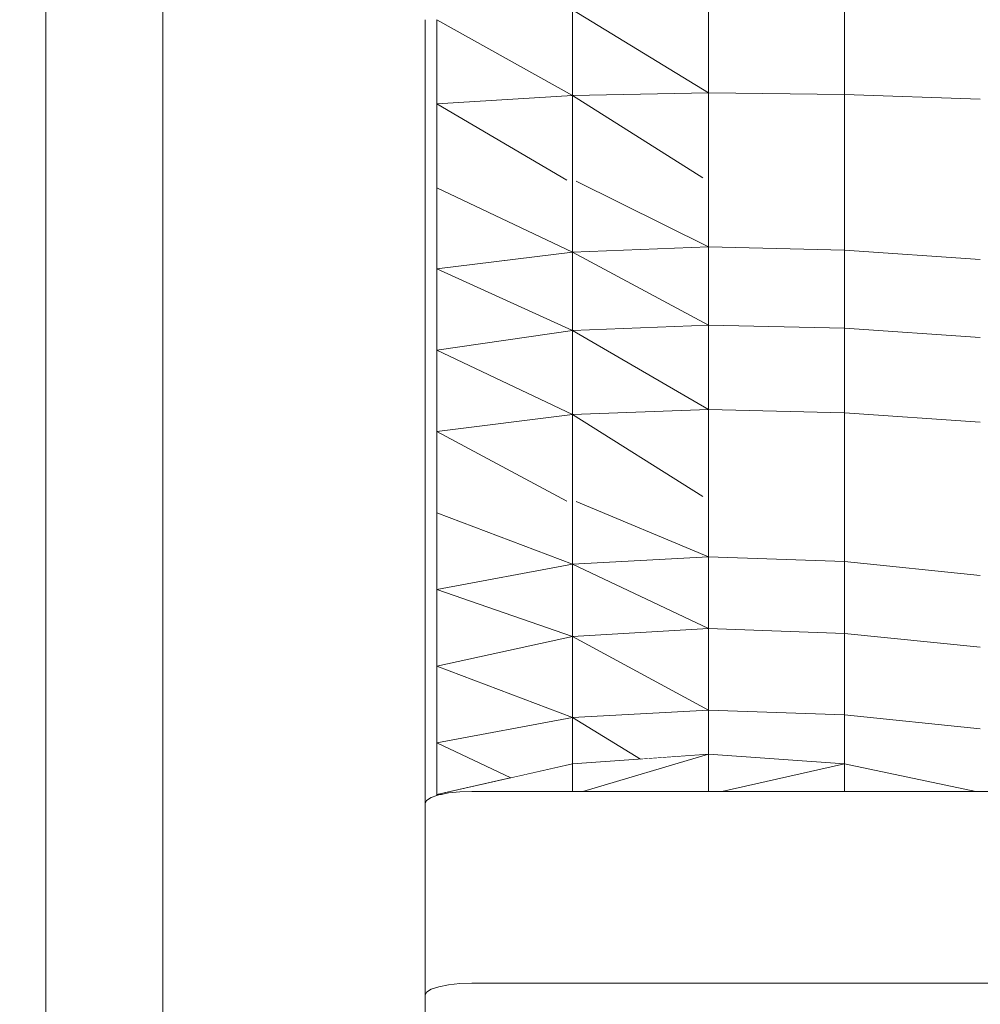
# Model space of a CAD drawing. Header units: millimetres. Extents: x -30280 to 100171, y -17460 to 4378.
# Tile 129 of 136: x 70730 to 71059, y -13092 to -12755. Entities that reach past the tile are written whole.
import ezdxf

# ---------------------------------------------------------------- set-up
doc = ezdxf.new("R2010")
doc.units = ezdxf.units.MM
doc.header["$MEASUREMENT"] = 0
doc.linetypes.add('Wipeout_Contour', pattern=[1000, 0, -1000])
for name, color, linetype in [('Nuevo_09_EI_Mobiliari general', 7, 'Continuous'), ('Nuevo_Puertas Archicad', 7, 'Continuous'), ('Nuevo_Ventanas Archicad', 7, 'Continuous')]:
    doc.layers.add(name, color=color, linetype=linetype)
doc.layers.add('Nuevo_09_EI_Mobiliari general_Pluma_Nº__1', color=7, linetype='Continuous', lineweight=5)
doc.layers.add('Nuevo_Ventanas Archicad_Pluma_Nº__1', color=7, linetype='Continuous', lineweight=5)

# ---------------------------------------------------------------- blocks, each defined once
blk = doc.blocks.new('Elem Sección_265_3', base_point=(91863.52, -13459.98))
at = {"color": 254, "linetype": 'Wipeout_Contour', "lineweight": 0, "ltscale": 287297.609356}
blk.add_wipeout([(70721.33, -13457.98), (70739.33, -13457.98), (70739.33, -11439.98), (70721.33, -11439.98)], dxfattribs=at).dxf.layer = 'Nuevo_Puertas Archicad'
blk = doc.blocks.new('Elem Sección_266_3', base_point=(91863.52, -13459.98))
at = {"color": 254, "linetype": 'Wipeout_Contour', "lineweight": 0, "ltscale": 287381.19152}
blk.add_wipeout([(70739.33, -11399.98), (70739.33, -13409.98), (70779.33, -13409.98), (70779.33, -11399.98)], dxfattribs=at).dxf.layer = 'Nuevo_Ventanas Archicad'
at = {"layer": 'Nuevo_Ventanas Archicad_Pluma_Nº__1', "color": 7, "linetype": 'Continuous', "lineweight": 5}
blk.add_line((70739.33, -11399.98), (70739.33, -13409.98), dxfattribs=at)
at = {"color": 254, "linetype": 'Wipeout_Contour', "lineweight": 0, "ltscale": 6281358.087819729}
blk.add_wipeout([(70779.33, -11399.98), (70779.33, -13409.98), (70885.03, -13409.98), (70885.03, -13222.72), (70869.03, -13222.72), (70869.03, -13105.29), (70869.03, -13083.96), (70869.03, -12765.01), (70869.03, -12755.4), (70869.03, -12709.76), (70869.57, -12705.67), (70871.17, -12701.85), (70873.03, -12699.46), (70873.03, -12697.89), (70874.61, -12697.89), (70877.03, -12696.05), (70880.89, -12694.47), (70885.03, -12693.93), (71605.03, -12693.93), (71609.17, -12694.47), (71613.03, -12696.05), (71615.45, -12697.89), (71617.03, -12697.89), (71617.03, -12699.46), (71618.88, -12701.85), (71620.48, -12705.67), (71621.03, -12709.76), (71621.03, -12755.4), (71621.03, -12765.01), (71621.03, -13083.96), (71621.03, -13105.29), (71621.03, -13222.72), (71605.03, -13222.72), (71605.03, -13409.98), (71819.32, -13409.98), (71819.32, -13222.72), (71803.32, -13222.72), (71803.32, -13158.54), (71803.32, -13115.54), (71803.32, -13083.96), (71803.32, -13077.32), (71803.32, -12765.01), (71803.32, -12755.4), (71803.32, -12709.76), (71803.87, -12705.67), (71805.47, -12701.85), (71807.32, -12699.46), (71807.32, -12697.89), (71808.9, -12697.89), (71811.32, -12696.05), (71815.18, -12694.47), (71819.32, -12693.93), (72539.32, -12693.93), (72543.46, -12694.47), (72547.32, -12696.05), (72549.74, -12697.89), (72551.32, -12697.89), (72551.32, -12699.46), (72553.18, -12701.85), (72554.78, -12705.67), (72555.32, -12709.76), (72555.32, -12755.4), (72555.32, -12765.01), (72555.32, -13077.32), (72555.32, -13083.96), (72555.32, -13115.54), (72555.32, -13158.54), (72555.32, -13222.72), (72539.32, -13222.72), (72539.32, -13409.98), (72718.36, -13409.98), (72718.36, -13222.72), (72702.36, -13222.72), (72702.36, -13158.54), (72702.36, -13139.56), (72702.36, -12709.76), (72702.9, -12705.67), (72704.5, -12701.85), (72706.36, -12699.46), (72706.36, -12697.89), (72707.94, -12697.89), (72710.36, -12696.05), (72714.22, -12694.47), (72718.36, -12693.93), (72752.42, -12693.93), (72752.42, -11399.98)], dxfattribs=at).dxf.layer = 'Nuevo_Ventanas Archicad'
at = {"layer": 'Nuevo_Ventanas Archicad_Pluma_Nº__1', "color": 7, "linetype": 'Continuous', "lineweight": 5}
blk.add_line((70779.33, -13409.98), (70779.33, -11399.98), dxfattribs=at)
blk = doc.blocks.new('Elem Sección_271_3', base_point=(91863.52, -13459.98))
at = {"color": 254, "linetype": 'Wipeout_Contour', "lineweight": 0, "ltscale": 216130.102591}
blk.add_wipeout([(70873.03, -12755.4), (70919.53, -12781.32), (70919.53, -12752.07)], dxfattribs=at).dxf.layer = 'Nuevo_09_EI_Mobiliari general'
at = {"color": 254, "linetype": 'Wipeout_Contour', "lineweight": 0, "ltscale": 288224.96636}
blk.add_wipeout([(70873.03, -12812.92), (70919.53, -12834.93), (70919.53, -12810.68), (70917.55, -12810.33)], dxfattribs=at).dxf.layer = 'Nuevo_09_EI_Mobiliari general'
at = {"color": 254, "linetype": 'Wipeout_Contour', "lineweight": 0, "ltscale": 288303.171838}
blk.add_wipeout([(70917.55, -12920.22), (70873.03, -12924.18), (70919.53, -12941.8), (70919.53, -12920.45)], dxfattribs=at).dxf.layer = 'Nuevo_09_EI_Mobiliari general'
at = {"color": 254, "linetype": 'Wipeout_Contour', "lineweight": 0, "ltscale": 504529.388245}
blk.add_wipeout([(70919.53, -13010.11), (70873.03, -13020.58), (70874.61, -13020.58), (70877.03, -13020.1), (70880.89, -13019.69), (70885.03, -13019.55), (70919.53, -13019.55)], dxfattribs=at).dxf.layer = 'Nuevo_09_EI_Mobiliari general'
at = {"color": 254, "linetype": 'Wipeout_Contour', "lineweight": 0, "ltscale": 216091.149571}
blk.add_wipeout([(70873.03, -12755.4), (70873.03, -12784.16), (70919.53, -12781.32)], dxfattribs=at).dxf.layer = 'Nuevo_09_EI_Mobiliari general'
at = {"color": 254, "linetype": 'Wipeout_Contour', "lineweight": 0, "ltscale": 216120.932415}
blk.add_wipeout([(70873.03, -12812.92), (70873.03, -12840.73), (70919.53, -12834.93)], dxfattribs=at).dxf.layer = 'Nuevo_09_EI_Mobiliari general'
at = {"color": 254, "linetype": 'Wipeout_Contour', "lineweight": 0, "ltscale": 216179.53253}
blk.add_wipeout([(70919.53, -12941.8), (70873.03, -12924.18), (70873.03, -12950.42)], dxfattribs=at).dxf.layer = 'Nuevo_09_EI_Mobiliari general'
at = {"color": 254, "linetype": 'Wipeout_Contour', "lineweight": 0, "ltscale": 288464.947735}
blk.add_wipeout([(70919.53, -13019.55), (70923.03, -13019.55), (70966.03, -13006.83), (70919.53, -13010.11)], dxfattribs=at).dxf.layer = 'Nuevo_09_EI_Mobiliari general'
at = {"color": 254, "linetype": 'Wipeout_Contour', "lineweight": 0, "ltscale": 288239.406917}
blk.add_wipeout([(70873.03, -13020.99), (70873.71, -13020.76), (70874.61, -13020.58), (70873.03, -13020.58)], dxfattribs=at).dxf.layer = 'Nuevo_09_EI_Mobiliari general'
at = {"color": 254, "linetype": 'Wipeout_Contour', "lineweight": 0, "ltscale": 216266.481477}
blk.add_wipeout([(70919.53, -12752.07), (70966.03, -12780.46), (70966.03, -12751.17)], dxfattribs=at).dxf.layer = 'Nuevo_09_EI_Mobiliari general'
at = {"color": 254, "linetype": 'Wipeout_Contour', "lineweight": 0, "ltscale": 288408.196963}
blk.add_wipeout([(70920.74, -12810.62), (70966.03, -12833.19), (70966.03, -12809.58), (70964.11, -12809.58)], dxfattribs=at).dxf.layer = 'Nuevo_09_EI_Mobiliari general'
at = {"color": 254, "linetype": 'Wipeout_Contour', "lineweight": 0, "ltscale": 288485.635978}
blk.add_wipeout([(70920.74, -12920.37), (70966.03, -12939.21), (70966.03, -12918.61), (70964.11, -12918.65)], dxfattribs=at).dxf.layer = 'Nuevo_09_EI_Mobiliari general'
at = {"color": 254, "linetype": 'Wipeout_Contour', "lineweight": 0, "ltscale": 216406.326834}
blk.add_wipeout([(70966.03, -13006.83), (70923.03, -13019.55), (70966.03, -13019.55)], dxfattribs=at).dxf.layer = 'Nuevo_09_EI_Mobiliari general'
at = {"color": 254, "linetype": 'Wipeout_Contour', "lineweight": 0, "ltscale": 216227.206774}
blk.add_wipeout([(70919.53, -12752.07), (70919.53, -12781.32), (70966.03, -12780.46)], dxfattribs=at).dxf.layer = 'Nuevo_09_EI_Mobiliari general'
at = {"color": 254, "linetype": 'Wipeout_Contour', "lineweight": 0, "ltscale": 288325.326689}
blk.add_wipeout([(70919.53, -12834.93), (70966.03, -12833.19), (70920.74, -12810.62), (70919.53, -12810.68)], dxfattribs=at).dxf.layer = 'Nuevo_09_EI_Mobiliari general'
at = {"color": 254, "linetype": 'Wipeout_Contour', "lineweight": 0, "ltscale": 288402.55005}
blk.add_wipeout([(70919.53, -12941.8), (70966.03, -12939.21), (70920.74, -12920.37), (70919.53, -12920.45)], dxfattribs=at).dxf.layer = 'Nuevo_09_EI_Mobiliari general'
at = {"color": 254, "linetype": 'Wipeout_Contour', "lineweight": 0, "ltscale": 288648.950503}
blk.add_wipeout([(70966.03, -13019.55), (70970.62, -13019.55), (71012.53, -13010.11), (70966.03, -13006.83)], dxfattribs=at).dxf.layer = 'Nuevo_09_EI_Mobiliari general'
at = {"color": 254, "linetype": 'Wipeout_Contour', "lineweight": 0, "ltscale": 288512.063431}
blk.add_wipeout([(70966.03, -12751.17), (70966.03, -12780.46), (71012.53, -12781), (71012.53, -12751.7)], dxfattribs=at).dxf.layer = 'Nuevo_09_EI_Mobiliari general'
at = {"color": 254, "linetype": 'Wipeout_Contour', "lineweight": 0, "ltscale": 288210.498971}
blk.add_wipeout([(70873.03, -12784.16), (70917.55, -12810.33), (70919.53, -12810.68), (70919.53, -12781.32)], dxfattribs=at).dxf.layer = 'Nuevo_09_EI_Mobiliari general'
at = {"color": 254, "linetype": 'Wipeout_Contour', "lineweight": 0, "ltscale": 288551.63962}
blk.add_wipeout([(70966.03, -12809.58), (70966.03, -12833.19), (71012.53, -12834.29), (71012.53, -12810.43)], dxfattribs=at).dxf.layer = 'Nuevo_09_EI_Mobiliari general'
at = {"color": 254, "linetype": 'Wipeout_Contour', "lineweight": 0, "ltscale": 216174.304163}
blk.add_wipeout([(70919.53, -12834.93), (70873.03, -12840.73), (70919.53, -12861.76)], dxfattribs=at).dxf.layer = 'Nuevo_09_EI_Mobiliari general'
at = {"color": 254, "linetype": 'Wipeout_Contour', "lineweight": 0, "ltscale": 288628.592591}
blk.add_wipeout([(70966.03, -12918.61), (70966.03, -12939.21), (71012.53, -12940.84), (71012.53, -12920.03)], dxfattribs=at).dxf.layer = 'Nuevo_09_EI_Mobiliari general'
at = {"color": 254, "linetype": 'Wipeout_Contour', "lineweight": 0, "ltscale": 216231.849667}
blk.add_wipeout([(70873.03, -12950.42), (70919.53, -12966.57), (70919.53, -12941.8)], dxfattribs=at).dxf.layer = 'Nuevo_09_EI_Mobiliari general'
at = {"color": 254, "linetype": 'Wipeout_Contour', "lineweight": 0, "ltscale": 216545.207695}
blk.add_wipeout([(71012.53, -13010.11), (70970.62, -13019.55), (71012.53, -13019.55)], dxfattribs=at).dxf.layer = 'Nuevo_09_EI_Mobiliari general'
at = {"color": 254, "linetype": 'Wipeout_Contour', "lineweight": 0, "ltscale": 288695.878305}
blk.add_wipeout([(71012.53, -12751.7), (71012.53, -12781), (71059.03, -12782.58), (71059.03, -12753.29)], dxfattribs=at).dxf.layer = 'Nuevo_09_EI_Mobiliari general'
at = {"color": 254, "linetype": 'Wipeout_Contour', "lineweight": 0, "ltscale": 288392.612778}
blk.add_wipeout([(70966.03, -12780.46), (70919.53, -12781.32), (70964.11, -12809.58), (70966.03, -12809.58)], dxfattribs=at).dxf.layer = 'Nuevo_09_EI_Mobiliari general'
at = {"color": 254, "linetype": 'Wipeout_Contour', "lineweight": 0, "ltscale": 216104.562334}
blk.add_wipeout([(70873.03, -12784.16), (70873.03, -12812.92), (70917.55, -12810.33)], dxfattribs=at).dxf.layer = 'Nuevo_09_EI_Mobiliari general'
at = {"color": 254, "linetype": 'Wipeout_Contour', "lineweight": 0, "ltscale": 288736.036828}
blk.add_wipeout([(71012.53, -12834.29), (71059.03, -12837.51), (71059.03, -12812.92), (71012.53, -12810.43)], dxfattribs=at).dxf.layer = 'Nuevo_09_EI_Mobiliari general'
at = {"color": 254, "linetype": 'Wipeout_Contour', "lineweight": 0, "ltscale": 216135.626287}
blk.add_wipeout([(70919.53, -12861.76), (70873.03, -12840.73), (70873.03, -12868.55)], dxfattribs=at).dxf.layer = 'Nuevo_09_EI_Mobiliari general'
at = {"color": 254, "linetype": 'Wipeout_Contour', "lineweight": 0, "ltscale": 288813.72856}
blk.add_wipeout([(71012.53, -12940.84), (71059.03, -12945.63), (71059.03, -12924.18), (71012.53, -12920.03)], dxfattribs=at).dxf.layer = 'Nuevo_09_EI_Mobiliari general'
at = {"color": 254, "linetype": 'Wipeout_Contour', "lineweight": 0, "ltscale": 216193.409778}
blk.add_wipeout([(70873.03, -12950.42), (70873.03, -12976.67), (70919.53, -12966.57)], dxfattribs=at).dxf.layer = 'Nuevo_09_EI_Mobiliari general'
at = {"color": 254, "linetype": 'Wipeout_Contour', "lineweight": 0, "ltscale": 216631.652885}
blk.add_wipeout([(71012.53, -13019.55), (71057.51, -13019.55), (71012.53, -13010.11)], dxfattribs=at).dxf.layer = 'Nuevo_09_EI_Mobiliari general'
at = {"color": 254, "linetype": 'Wipeout_Contour', "lineweight": 0, "ltscale": 360075.704724}
blk.add_wipeout([(70869.03, -12812.92), (70873.03, -12812.92), (70873.03, -12784.16), (70873.03, -12755.4), (70869.03, -12755.4)], dxfattribs=at).dxf.layer = 'Nuevo_09_EI_Mobiliari general'
at = {"color": 254, "linetype": 'Wipeout_Contour', "lineweight": 0, "ltscale": 288309.897328}
blk.add_wipeout([(70919.53, -12810.68), (70920.74, -12810.62), (70964.11, -12809.58), (70919.53, -12781.32)], dxfattribs=at).dxf.layer = 'Nuevo_09_EI_Mobiliari general'
at = {"color": 254, "linetype": 'Wipeout_Contour', "lineweight": 0, "ltscale": 288532.817421}
blk.add_wipeout([(70966.03, -12780.46), (70966.03, -12809.58), (71012.53, -12810.43), (71012.53, -12781)], dxfattribs=at).dxf.layer = 'Nuevo_09_EI_Mobiliari general'
at = {"color": 254, "linetype": 'Wipeout_Contour', "lineweight": 0, "ltscale": 216309.870425}
blk.add_wipeout([(70966.03, -12833.19), (70919.53, -12834.93), (70966.03, -12859.91)], dxfattribs=at).dxf.layer = 'Nuevo_09_EI_Mobiliari general'
at = {"color": 254, "linetype": 'Wipeout_Contour', "lineweight": 0, "ltscale": 216366.52754}
blk.add_wipeout([(70919.53, -12941.8), (70966.03, -12963.82), (70966.03, -12939.21)], dxfattribs=at).dxf.layer = 'Nuevo_09_EI_Mobiliari general'
at = {"color": 254, "linetype": 'Wipeout_Contour', "lineweight": 0, "ltscale": 289723.283527}
blk.add_wipeout([(71605.03, -13085.2), (71605.03, -13019.55), (70885.03, -13019.55), (70885.03, -13085.2)], dxfattribs=at).dxf.layer = 'Nuevo_09_EI_Mobiliari general'
at = {"layer": 'Nuevo_09_EI_Mobiliari general_Pluma_Nº__1', "color": 7, "linetype": 'Continuous', "lineweight": 5}
for p, q in [((70919.53, -12752.07), (70919.53, -12781.32)), ((70919.53, -12752.07), (70966.03, -12780.46)), ((70966.03, -12751.17), (70966.03, -12780.46)), ((70873.03, -12755.4), (70873.03, -12784.16)), ((70873.03, -12755.4), (70919.53, -12781.32)), ((70873.03, -12784.16), (70919.53, -12781.32)), ((70919.53, -12781.32), (70966.03, -12780.46)), ((70919.53, -12781.32), (70919.53, -12810.68)), ((70919.53, -12781.32), (70964.11, -12809.58)), ((70966.03, -12780.46), (70966.03, -12809.58)), ((70873.03, -12784.16), (70917.55, -12810.33))]:
    blk.add_line(p, q, dxfattribs=at)
at = {"color": 254, "linetype": 'Wipeout_Contour', "lineweight": 0, "ltscale": 288716.833402}
blk.add_wipeout([(71012.53, -12781), (71012.53, -12810.43), (71059.03, -12812.92), (71059.03, -12782.58)], dxfattribs=at).dxf.layer = 'Nuevo_09_EI_Mobiliari general'
at = {"color": 254, "linetype": 'Wipeout_Contour', "lineweight": 0, "ltscale": 216270.344018}
blk.add_wipeout([(70966.03, -12859.91), (70919.53, -12834.93), (70919.53, -12861.76)], dxfattribs=at).dxf.layer = 'Nuevo_09_EI_Mobiliari general'
at = {"color": 254, "linetype": 'Wipeout_Contour', "lineweight": 0, "ltscale": 216326.82373}
blk.add_wipeout([(70919.53, -12941.8), (70919.53, -12966.57), (70966.03, -12963.82)], dxfattribs=at).dxf.layer = 'Nuevo_09_EI_Mobiliari general'
at = {"color": 254, "linetype": 'Wipeout_Contour', "lineweight": 0, "ltscale": 288298.76237}
blk.add_wipeout([(70885.03, -13085.2), (70885.03, -13019.55), (70880.89, -13019.69), (70880.89, -13085.34)], dxfattribs=at).dxf.layer = 'Nuevo_09_EI_Mobiliari general'
at = {"layer": 'Nuevo_09_EI_Mobiliari general_Pluma_Nº__1', "color": 7, "linetype": 'Continuous', "lineweight": 5}
for p, q in [((71012.53, -12751.7), (71012.53, -12781)), ((70966.03, -12780.46), (71012.53, -12781)), ((71012.53, -12781), (71059.03, -12782.58)), ((71012.53, -12781), (71012.53, -12810.43)), ((70919.53, -12810.68), (70919.53, -12834.93))]:
    blk.add_line(p, q, dxfattribs=at)
at = {"color": 254, "linetype": 'Wipeout_Contour', "lineweight": 0, "ltscale": 288569.593398}
blk.add_wipeout([(71012.53, -12834.29), (70966.03, -12833.19), (70966.03, -12859.91), (71012.53, -12861)], dxfattribs=at).dxf.layer = 'Nuevo_09_EI_Mobiliari general'
at = {"color": 254, "linetype": 'Wipeout_Contour', "lineweight": 0, "ltscale": 216189.199454}
blk.add_wipeout([(70919.53, -12861.76), (70873.03, -12868.55), (70919.53, -12890.56)], dxfattribs=at).dxf.layer = 'Nuevo_09_EI_Mobiliari general'
at = {"color": 254, "linetype": 'Wipeout_Contour', "lineweight": 0, "ltscale": 288644.849166}
blk.add_wipeout([(70966.03, -12939.21), (70966.03, -12963.82), (71012.53, -12965.45), (71012.53, -12940.84)], dxfattribs=at).dxf.layer = 'Nuevo_09_EI_Mobiliari general'
at = {"color": 254, "linetype": 'Wipeout_Contour', "lineweight": 0, "ltscale": 216246.016486}
blk.add_wipeout([(70873.03, -12976.67), (70919.53, -12994.29), (70919.53, -12966.57)], dxfattribs=at).dxf.layer = 'Nuevo_09_EI_Mobiliari general'
at = {"color": 254, "linetype": 'Wipeout_Contour', "lineweight": 0, "ltscale": 288283.227799}
blk.add_wipeout([(70880.89, -13085.34), (70880.89, -13019.69), (70877.03, -13020.1), (70877.03, -13085.75)], dxfattribs=at).dxf.layer = 'Nuevo_09_EI_Mobiliari general'
at = {"layer": 'Nuevo_09_EI_Mobiliari general_Pluma_Nº__1', "color": 7, "linetype": 'Continuous', "lineweight": 5}
for p, q in [((70966.03, -12809.58), (70966.03, -12833.19)), ((70920.74, -12810.62), (70966.03, -12833.19)), ((70919.53, -12834.93), (70966.03, -12833.19)), ((70919.53, -12941.8), (70966.03, -12939.21))]:
    blk.add_line(p, q, dxfattribs=at)
at = {"color": 254, "linetype": 'Wipeout_Contour', "lineweight": 0, "ltscale": 288754.160128}
blk.add_wipeout([(71012.53, -12861), (71059.03, -12864.23), (71059.03, -12837.51), (71012.53, -12834.29)], dxfattribs=at).dxf.layer = 'Nuevo_09_EI_Mobiliari general'
at = {"color": 254, "linetype": 'Wipeout_Contour', "lineweight": 0, "ltscale": 216150.716589}
blk.add_wipeout([(70919.53, -12890.56), (70873.03, -12868.55), (70873.03, -12896.36)], dxfattribs=at).dxf.layer = 'Nuevo_09_EI_Mobiliari general'
at = {"color": 254, "linetype": 'Wipeout_Contour', "lineweight": 0, "ltscale": 288830.135364}
blk.add_wipeout([(71012.53, -12940.84), (71012.53, -12965.45), (71059.03, -12970.24), (71059.03, -12945.63)], dxfattribs=at).dxf.layer = 'Nuevo_09_EI_Mobiliari general'
at = {"color": 254, "linetype": 'Wipeout_Contour', "lineweight": 0, "ltscale": 216207.863311}
blk.add_wipeout([(70873.03, -12976.67), (70873.03, -13002.91), (70919.53, -12994.29)], dxfattribs=at).dxf.layer = 'Nuevo_09_EI_Mobiliari general'
at = {"color": 254, "linetype": 'Wipeout_Contour', "lineweight": 0, "ltscale": 288269.50789}
blk.add_wipeout([(70877.03, -13085.75), (70877.03, -13020.1), (70873.71, -13020.76), (70873.71, -13086.41)], dxfattribs=at).dxf.layer = 'Nuevo_09_EI_Mobiliari general'
at = {"layer": 'Nuevo_09_EI_Mobiliari general_Pluma_Nº__1', "color": 7, "linetype": 'Continuous', "lineweight": 5}
for p, q in [((71012.53, -12810.43), (71012.53, -12834.29)), ((70966.03, -12833.19), (71012.53, -12834.29)), ((71012.53, -12834.29), (71059.03, -12837.51)), ((70966.03, -12939.21), (71012.53, -12940.84)), ((71012.53, -12940.84), (71059.03, -12945.63))]:
    blk.add_line(p, q, dxfattribs=at)
at = {"color": 254, "linetype": 'Wipeout_Contour', "lineweight": 0, "ltscale": 216324.572774}
blk.add_wipeout([(70919.53, -12861.76), (70966.03, -12888.82), (70966.03, -12859.91)], dxfattribs=at).dxf.layer = 'Nuevo_09_EI_Mobiliari general'
at = {"color": 254, "linetype": 'Wipeout_Contour', "lineweight": 0, "ltscale": 216380.412164}
blk.add_wipeout([(70919.53, -12966.57), (70966.03, -12991.7), (70966.03, -12963.82)], dxfattribs=at).dxf.layer = 'Nuevo_09_EI_Mobiliari general'
at = {"color": 254, "linetype": 'Wipeout_Contour', "lineweight": 0, "ltscale": 288258.537659}
blk.add_wipeout([(70873.71, -13086.41), (70873.71, -13020.76), (70871.17, -13021.62), (70871.17, -13087.27)], dxfattribs=at).dxf.layer = 'Nuevo_09_EI_Mobiliari general'
at = {"color": 254, "linetype": 'Wipeout_Contour', "lineweight": 0, "ltscale": 216285.434546}
blk.add_wipeout([(70919.53, -12861.76), (70919.53, -12890.56), (70966.03, -12888.82)], dxfattribs=at).dxf.layer = 'Nuevo_09_EI_Mobiliari general'
at = {"color": 254, "linetype": 'Wipeout_Contour', "lineweight": 0, "ltscale": 216341.283572}
blk.add_wipeout([(70919.53, -12966.57), (70919.53, -12994.29), (70966.03, -12991.7)], dxfattribs=at).dxf.layer = 'Nuevo_09_EI_Mobiliari general'
at = {"color": 254, "linetype": 'Wipeout_Contour', "lineweight": 0, "ltscale": 288251.06472}
blk.add_wipeout([(70871.17, -13087.27), (70871.17, -13021.62), (70869.57, -13022.62), (70869.57, -13088.27)], dxfattribs=at).dxf.layer = 'Nuevo_09_EI_Mobiliari general'
at = {"layer": 'Nuevo_09_EI_Mobiliari general_Pluma_Nº__1', "color": 7, "linetype": 'Continuous', "lineweight": 5}
for p, q in [((70919.53, -12834.93), (70919.53, -12861.76)), ((70919.53, -12941.8), (70919.53, -12966.57))]:
    blk.add_line(p, q, dxfattribs=at)
at = {"color": 254, "linetype": 'Wipeout_Contour', "lineweight": 0, "ltscale": 288589.428425}
blk.add_wipeout([(70966.03, -12859.91), (70966.03, -12888.82), (71012.53, -12889.92), (71012.53, -12861)], dxfattribs=at).dxf.layer = 'Nuevo_09_EI_Mobiliari general'
at = {"color": 254, "linetype": 'Wipeout_Contour', "lineweight": 0, "ltscale": 288289.184542}
blk.add_wipeout([(70919.53, -12890.56), (70873.03, -12896.36), (70917.55, -12920.22), (70919.53, -12920.45)], dxfattribs=at).dxf.layer = 'Nuevo_09_EI_Mobiliari general'
at = {"color": 254, "linetype": 'Wipeout_Contour', "lineweight": 0, "ltscale": 288663.712107}
blk.add_wipeout([(70966.03, -12963.82), (70966.03, -12991.7), (71012.53, -12993.33), (71012.53, -12965.45)], dxfattribs=at).dxf.layer = 'Nuevo_09_EI_Mobiliari general'
at = {"color": 254, "linetype": 'Wipeout_Contour', "lineweight": 0, "ltscale": 288341.669869}
blk.add_wipeout([(70873.03, -13002.91), (70898.39, -13014.87), (70919.53, -13010.11), (70919.53, -12994.29)], dxfattribs=at).dxf.layer = 'Nuevo_09_EI_Mobiliari general'
at = {"color": 254, "linetype": 'Wipeout_Contour', "lineweight": 0, "ltscale": 288247.598335}
blk.add_wipeout([(70869.57, -13088.27), (70869.57, -13022.62), (70869.03, -13023.69), (70869.03, -13089.34)], dxfattribs=at).dxf.layer = 'Nuevo_09_EI_Mobiliari general'
at = {"layer": 'Nuevo_09_EI_Mobiliari general_Pluma_Nº__1', "color": 7, "linetype": 'Continuous', "lineweight": 5}
for p, q in [((70966.03, -12833.19), (70966.03, -12859.91)), ((70919.53, -12834.93), (70966.03, -12859.91)), ((70919.53, -12861.76), (70966.03, -12859.91)), ((70966.03, -12939.21), (70966.03, -12963.82)), ((70919.53, -12941.8), (70966.03, -12963.82)), ((70919.53, -12966.57), (70966.03, -12963.82))]:
    blk.add_line(p, q, dxfattribs=at)
at = {"color": 254, "linetype": 'Wipeout_Contour', "lineweight": 0, "ltscale": 288773.985807}
blk.add_wipeout([(71059.03, -12864.23), (71012.53, -12861), (71012.53, -12889.92), (71059.03, -12893.14)], dxfattribs=at).dxf.layer = 'Nuevo_09_EI_Mobiliari general'
at = {"color": 254, "linetype": 'Wipeout_Contour', "lineweight": 0, "ltscale": 288470.260723}
blk.add_wipeout([(70966.03, -12888.82), (70919.53, -12890.56), (70964.11, -12918.65), (70966.03, -12918.61)], dxfattribs=at).dxf.layer = 'Nuevo_09_EI_Mobiliari general'
at = {"color": 254, "linetype": 'Wipeout_Contour', "lineweight": 0, "ltscale": 216164.047326}
blk.add_wipeout([(70873.03, -12896.36), (70873.03, -12924.18), (70917.55, -12920.22)], dxfattribs=at).dxf.layer = 'Nuevo_09_EI_Mobiliari general'
at = {"color": 254, "linetype": 'Wipeout_Contour', "lineweight": 0, "ltscale": 288848.990876}
blk.add_wipeout([(71012.53, -12965.45), (71012.53, -12993.33), (71059.03, -12998.12), (71059.03, -12970.24)], dxfattribs=at).dxf.layer = 'Nuevo_09_EI_Mobiliari general'
at = {"color": 254, "linetype": 'Wipeout_Contour', "lineweight": 0, "ltscale": 288518.748198}
blk.add_wipeout([(70966.03, -12991.7), (70919.53, -12994.29), (70942.72, -13008.48), (70966.03, -13006.83)], dxfattribs=at).dxf.layer = 'Nuevo_09_EI_Mobiliari general'
at = {"color": 254, "linetype": 'Wipeout_Contour', "lineweight": 0, "ltscale": 216198.705667}
blk.add_wipeout([(70873.03, -13002.91), (70873.03, -13020.58), (70898.39, -13014.87)], dxfattribs=at).dxf.layer = 'Nuevo_09_EI_Mobiliari general'
at = {"color": 254, "linetype": 'Wipeout_Contour', "lineweight": 0, "ltscale": 3766830.649187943}
blk.add_wipeout([(70869.03, -13158.54), (70885.03, -13158.54), (70885.03, -13096.58), (70935.03, -13096.58), (70935.03, -13095.52), (70982.72, -13095.52), (70982.72, -13096.58), (71016.79, -13096.58), (71016.79, -13095.52), (71064.48, -13095.52), (71064.48, -13096.58), (71098.54, -13096.58), (71098.54, -13095.52), (71146.24, -13095.52), (71146.24, -13096.58), (71180.3, -13096.58), (71180.3, -13095.52), (71227.99, -13095.52), (71227.99, -13096.58), (71262.06, -13096.58), (71262.06, -13095.52), (71309.75, -13095.52), (71309.75, -13096.58), (71343.82, -13096.58), (71343.82, -13095.52), (71391.51, -13095.52), (71391.51, -13096.58), (71425.58, -13096.58), (71425.58, -13095.52), (71473.27, -13095.52), (71473.27, -13096.58), (71507.34, -13096.58), (71507.34, -13095.52), (71555.03, -13095.52), (71555.03, -13096.58), (71605.03, -13096.58), (71605.03, -13158.54), (71621.03, -13158.54), (71621.03, -13089.34), (71620.48, -13088.27), (71618.88, -13087.27), (71616.34, -13086.41), (71613.03, -13085.75), (71609.17, -13085.34), (71605.03, -13085.2), (70885.03, -13085.2), (70880.89, -13085.34), (70877.03, -13085.75), (70873.71, -13086.41), (70871.17, -13087.27), (70869.57, -13088.27), (70869.03, -13089.34)], dxfattribs=at).dxf.layer = 'Nuevo_09_EI_Mobiliari general'
at = {"layer": 'Nuevo_09_EI_Mobiliari general_Pluma_Nº__1', "color": 7, "linetype": 'Continuous', "lineweight": 5}
for p, q in [((71012.53, -12834.29), (71012.53, -12861)), ((70966.03, -12859.91), (71012.53, -12861)), ((71012.53, -12861), (71059.03, -12864.23)), ((71012.53, -12940.84), (71012.53, -12965.45)), ((70966.03, -12963.82), (71012.53, -12965.45)), ((71012.53, -12965.45), (71059.03, -12970.24)), ((70880.89, -13019.69), (70877.03, -13020.1)), ((70885.03, -13019.55), (70880.89, -13019.69)), ((70873.71, -13086.41), (70871.17, -13087.27)), ((70877.03, -13085.75), (70873.71, -13086.41)), ((70880.89, -13085.34), (70877.03, -13085.75)), ((70885.03, -13085.2), (70880.89, -13085.34)), ((71605.03, -13085.2), (70885.03, -13085.2)), ((70869.57, -13088.27), (70869.03, -13089.34)), ((70869.03, -13089.34), (70869.03, -13158.54)), ((70871.17, -13087.27), (70869.57, -13088.27))]:
    blk.add_line(p, q, dxfattribs=at)
at = {"color": 254, "linetype": 'Wipeout_Contour', "lineweight": 0, "ltscale": 432177.244406}
blk.add_wipeout([(70869.03, -12812.92), (70869.03, -12924.18), (70873.03, -12924.18), (70873.03, -12868.55), (70873.03, -12840.73), (70873.03, -12812.92)], dxfattribs=at).dxf.layer = 'Nuevo_09_EI_Mobiliari general'
at = {"color": 254, "linetype": 'Wipeout_Contour', "lineweight": 0, "ltscale": 288387.988193}
blk.add_wipeout([(70919.53, -12920.45), (70920.74, -12920.37), (70964.11, -12918.65), (70919.53, -12890.56)], dxfattribs=at).dxf.layer = 'Nuevo_09_EI_Mobiliari general'
at = {"color": 254, "linetype": 'Wipeout_Contour', "lineweight": 0, "ltscale": 288610.459679}
blk.add_wipeout([(70966.03, -12888.82), (70966.03, -12918.61), (71012.53, -12920.03), (71012.53, -12889.92)], dxfattribs=at).dxf.layer = 'Nuevo_09_EI_Mobiliari general'
at = {"color": 254, "linetype": 'Wipeout_Contour', "lineweight": 0, "ltscale": 288679.473748}
blk.add_wipeout([(70966.03, -12991.7), (70966.03, -13006.83), (71012.53, -13010.11), (71012.53, -12993.33)], dxfattribs=at).dxf.layer = 'Nuevo_09_EI_Mobiliari general'
at = {"color": 254, "linetype": 'Wipeout_Contour', "lineweight": 0, "ltscale": 216329.22818}
blk.add_wipeout([(70919.53, -12994.29), (70919.53, -13010.11), (70942.72, -13008.48)], dxfattribs=at).dxf.layer = 'Nuevo_09_EI_Mobiliari general'
at = {"layer": 'Nuevo_09_EI_Mobiliari general_Pluma_Nº__1', "color": 7, "linetype": 'Continuous', "lineweight": 5}
for p, q in [((70869.03, -12755.4), (70869.03, -12812.92)), ((70873.03, -12784.16), (70873.03, -12812.92)), ((70873.03, -12812.92), (70873.03, -12840.73)), ((70873.03, -12812.92), (70919.53, -12834.93)), ((70873.03, -12840.73), (70919.53, -12834.93)), ((70873.03, -12840.73), (70873.03, -12868.55)), ((70873.03, -12840.73), (70919.53, -12861.76)), ((70966.03, -12859.91), (70966.03, -12888.82)), ((70873.03, -12868.55), (70919.53, -12861.76)), ((70919.53, -12861.76), (70919.53, -12890.56)), ((70919.53, -12861.76), (70966.03, -12888.82)), ((70873.03, -12868.55), (70873.03, -12896.36)), ((70873.03, -12868.55), (70919.53, -12890.56)), ((70873.03, -12896.36), (70919.53, -12890.56)), ((70919.53, -12890.56), (70966.03, -12888.82)), ((70919.53, -12890.56), (70919.53, -12920.45)), ((70919.53, -12890.56), (70964.11, -12918.65)), ((70966.03, -12888.82), (70966.03, -12918.61)), ((70873.03, -12896.36), (70917.55, -12920.22)), ((70919.53, -12920.45), (70919.53, -12941.8)), ((70920.74, -12920.37), (70966.03, -12939.21)), ((70966.03, -12918.61), (70966.03, -12939.21)), ((70966.03, -12963.82), (70966.03, -12991.7)), ((70919.53, -12966.57), (70919.53, -12994.29)), ((70919.53, -12966.57), (70966.03, -12991.7)), ((70919.53, -12994.29), (70966.03, -12991.7)), ((70966.03, -12991.7), (70966.03, -13006.83)), ((70919.53, -12994.29), (70919.53, -13010.11)), ((70919.53, -12994.29), (70942.72, -13008.48)), ((70919.53, -13010.11), (70966.03, -13006.83)), ((70923.03, -13019.55), (70966.03, -13006.83)), ((70966.03, -13019.55), (70966.03, -13006.83)), ((70919.53, -13019.55), (70919.53, -13010.11))]:
    blk.add_line(p, q, dxfattribs=at)
at = {"color": 254, "linetype": 'Wipeout_Contour', "lineweight": 0, "ltscale": 288795.226766}
blk.add_wipeout([(71059.03, -12893.14), (71012.53, -12889.92), (71012.53, -12920.03), (71059.03, -12924.18)], dxfattribs=at).dxf.layer = 'Nuevo_09_EI_Mobiliari general'
at = {"color": 254, "linetype": 'Wipeout_Contour', "lineweight": 0, "ltscale": 432308.799381}
blk.add_wipeout([(70869.03, -12924.18), (70869.03, -13023.69), (70869.57, -13022.62), (70871.17, -13021.62), (70873.03, -13020.99), (70873.03, -12924.18)], dxfattribs=at).dxf.layer = 'Nuevo_09_EI_Mobiliari general'
at = {"color": 254, "linetype": 'Wipeout_Contour', "lineweight": 0, "ltscale": 361105.914653}
blk.add_wipeout([(71059.03, -12998.12), (71012.53, -12993.33), (71012.53, -13010.11), (71057.51, -13019.55), (71059.03, -13019.55)], dxfattribs=at).dxf.layer = 'Nuevo_09_EI_Mobiliari general'
at = {"layer": 'Nuevo_09_EI_Mobiliari general_Pluma_Nº__1', "color": 7, "linetype": 'Continuous', "lineweight": 5}
for p, q in [((70869.03, -12812.92), (70869.03, -12924.18)), ((71012.53, -12861), (71012.53, -12889.92)), ((70966.03, -12888.82), (71012.53, -12889.92)), ((71012.53, -12889.92), (71059.03, -12893.14)), ((71012.53, -12889.92), (71012.53, -12920.03)), ((70873.03, -12896.36), (70873.03, -12924.18)), ((71012.53, -12920.03), (71012.53, -12940.84)), ((70869.03, -12924.18), (70869.03, -13023.69)), ((70873.03, -12924.18), (70873.03, -12950.42)), ((70873.03, -12924.18), (70919.53, -12941.8)), ((70873.03, -12950.42), (70919.53, -12941.8)), ((70873.03, -12950.42), (70873.03, -12976.67)), ((70873.03, -12950.42), (70919.53, -12966.57)), ((70873.03, -12976.67), (70919.53, -12966.57)), ((71012.53, -12965.45), (71012.53, -12993.33)), ((70873.03, -12976.67), (70873.03, -13002.91)), ((70873.03, -12976.67), (70919.53, -12994.29)), ((70966.03, -12991.7), (71012.53, -12993.33)), ((70873.03, -13002.91), (70919.53, -12994.29)), ((71012.53, -12993.33), (71059.03, -12998.12)), ((71012.53, -12993.33), (71012.53, -13010.11)), ((70873.03, -13002.91), (70873.03, -13020.58)), ((70873.03, -13002.91), (70898.39, -13014.87)), ((70966.03, -13006.83), (71012.53, -13010.11)), ((70873.03, -13020.58), (70919.53, -13010.11)), ((70970.62, -13019.55), (71012.53, -13010.11)), ((71012.53, -13019.55), (71012.53, -13010.11)), ((71012.53, -13010.11), (71057.51, -13019.55)), ((70869.57, -13022.62), (70869.03, -13023.69)), ((70871.17, -13021.62), (70869.57, -13022.62)), ((70873.03, -13020.99), (70871.17, -13021.62)), ((70873.03, -13020.58), (70874.61, -13020.58)), ((70873.03, -13020.58), (70873.03, -13020.99)), ((70873.71, -13020.76), (70873.03, -13020.99)), ((70874.61, -13020.58), (70873.71, -13020.76)), ((70877.03, -13020.1), (70874.61, -13020.58)), ((71605.03, -13019.55), (70885.03, -13019.55)), ((70869.03, -13089.34), (70869.03, -13023.69))]:
    blk.add_line(p, q, dxfattribs=at)

msp = doc.modelspace()

# ---------------------------------------------------------------- block references
at = {"layer": 'Nuevo_Puertas Archicad', "lineweight": 0}
msp.add_blockref('Elem Sección_265_3', (91863.52, -13459.98), dxfattribs=at)

# ---------------------------------------------------------------- next in the draw order: block references
at = {"layer": 'Nuevo_Ventanas Archicad', "lineweight": 0}
msp.add_blockref('Elem Sección_266_3', (91863.52, -13459.98), dxfattribs=at)

# ---------------------------------------------------------------- next in the draw order: block references
at = {"layer": 'Nuevo_09_EI_Mobiliari general', "lineweight": 0}
msp.add_blockref('Elem Sección_271_3', (91863.52, -13459.98), dxfattribs=at)

doc.saveas('drawing.dxf')
